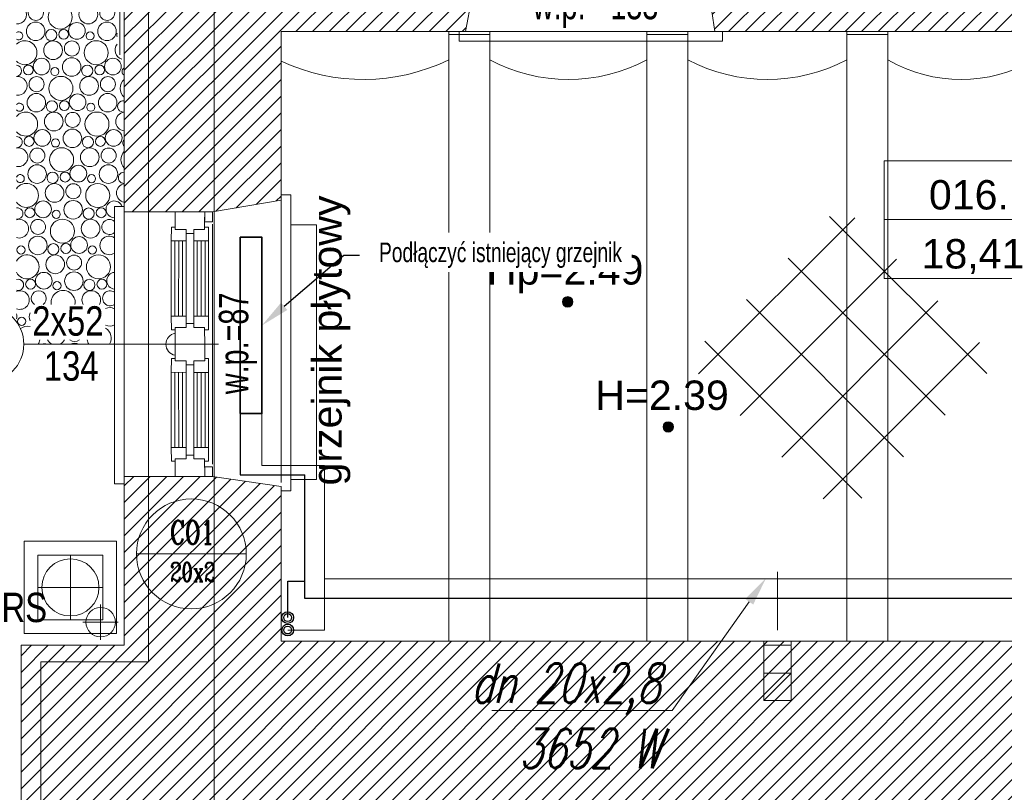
# Model space of a CAD drawing. Header units: millimetres. Extents: x -573548 to 674770, y -210017 to -47794.
# Tile 89 of 234: x 79629 to 84651, y -98148 to -94208. Entities that reach past the tile are written whole.
import ezdxf
from ezdxf import colors
from ezdxf.entities.mleader import LeaderData, LeaderLine
from ezdxf.enums import TextEntityAlignment as Align
from ezdxf.lldxf.tags import DXFTag
from ezdxf.math import Vec2, Vec3

# ---------------------------------------------------------------- set-up
doc = ezdxf.new("R2010")
doc.units = ezdxf.units.MM
doc.layers.add('__S_WM_OPIS', color=151, linetype='Continuous')
for name, color, linetype, lineweight in [('_PG_URZADZENIA ELEKTR', 230, 'Continuous', 35), ('_S_CO_OPIS_PION', 7, 'Continuous', 13), ('A.02 RZUT PIWNICY_is$0$A-OPISY-2_Nr_pióra__2', 8, 'Continuous', 9), ('A.02 RZUT PIWNICY_is$0$A-OPISY-3_Nr_pióra__6', 8, 'Continuous', 9), ('A.02 RZUT PIWNICY_is$0$A-WYSOKOSCI_Nr_pióra__7', 8, 'Continuous', 9), ('A.02 RZUT PIWNICY_is$0$detalokna_Nr_pióra__2', 8, 'Continuous', 9), ('A.02 RZUT PIWNICY_is$0$detalokna_Nr_pióra__8', 8, 'Continuous', 9), ('A.02 RZUT PIWNICY_is$0$GRZEJNIK_Nr_pióra__1', 8, 'Continuous', 9), ('A.02 RZUT PIWNICY_is$0$HATCH_Nr_pióra__18', 8, 'Continuous', 9), ('A.02 RZUT PIWNICY_is$0$Nowe_A-OKNA-OPIS_Nr_pióra__59', 8, 'Continuous', 9), ('A.02 RZUT PIWNICY_is$0$Nowe_A_okno_Nr_pióra__59', 8, 'Continuous', 9), ('A.02 RZUT PIWNICY_is$0$OBRYS PARTERU#1_Nr_pióra__1', 8, 'Continuous', 9), ('A.02 RZUT PIWNICY_is$0$opaska_Nr_pióra__1', 8, 'Continuous', 9), ('A.02 RZUT PIWNICY_is$0$opisy inne_Nr_pióra__1', 8, 'Continuous', 9), ('A.02 RZUT PIWNICY_is$0$opisy inne_Nr_pióra__10', 8, 'Continuous', 9), ('A.02 RZUT PIWNICY_is$0$OSIE_Nr_pióra__1', 8, 'Continuous', 9), ('A.02 RZUT PIWNICY_is$0$PARAPET_Nr_pióra__7', 8, 'Continuous', 9), ('A.02 RZUT PIWNICY_is$0$POSADZKI_Nr_pióra__18', 8, 'Continuous', 9), ('A.02 RZUT PIWNICY_is$0$RURY SPUSTOWE_Nr_pióra__3', 8, 'Continuous', 9), ('A.02 RZUT PIWNICY_is$0$strop_cieniej_Nr_pióra__1', 8, 'Continuous', 9), ('A.02 RZUT PIWNICY_is$0$strop_Nr_pióra__1', 8, 'Continuous', 9), ('A.02 RZUT PIWNICY_is$0$Structural - Bearing_Nr_pióra__1', 8, 'Continuous', 9), ('A.02 RZUT PIWNICY_is$0$Structural - Bearing_Nr_pióra__21', 8, 'Continuous', 9), ('A.02 RZUT PIWNICY_is$0$Structural - Grid', 8, 'Continuous', 9), ('A.02 RZUT PIWNICY_is$0$Structural - Grid_Nr_pióra__17', 8, 'Continuous', 9), ('FLUID-Powrót', 7, 'Continuous', 30), ('FLUID-Zasilanie', 7, 'Continuous', 30), ('GB - OPISY', 7, 'Continuous', 13), ('IS_Przyłącza_o.p._Powrót', 142, 'DASH', 18)]:
    doc.layers.add(name, color=color, linetype=linetype, lineweight=lineweight)
doc.layers.add('IS_Zasilanie', color=1, linetype='SOLID', lineweight=30, true_color=0xff0000)
doc.styles.add('A.02 RZUT PIWNICY_is$0$STYL_AUTOMATYCZNY_1', font='arial.ttf')
doc.styles.add('A.02 RZUT PIWNICY_is$0$STYL_AUTOMATYCZNY_4', font='arial.ttf', dxfattribs={"width": 0.8})
doc.styles.add('A.02 RZUT PIWNICY_is$0$STYL_AUTOMATYCZNY_5', font='arial.ttf', dxfattribs={"width": 0.7})
doc.styles.add('JOLA_S', font='romans.shx', dxfattribs={"width": 0.7, "oblique": 15})
doc.styles.add('JOLARD', font='complex.shx', dxfattribs={"width": 0.7})
doc.styles.add('WĄSKI 2', font='arial.ttf', dxfattribs={"width": 0.7})
tags = doc.linetypes.add('DASH', pattern=[15, 10, -5]).pattern_tags.tags
tags[6:7] = [DXFTag(74, 4), DXFTag(75, 0), DXFTag(340, '0'), DXFTag(46, 0.0), DXFTag(50, 0.0), DXFTag(44, 0.0), DXFTag(45, 0.0)]
tags[4:5] = [DXFTag(74, 4), DXFTag(75, 0), DXFTag(340, '0'), DXFTag(46, 0.0), DXFTag(50, 0.0), DXFTag(44, 0.0), DXFTag(45, 0.0)]
tags = doc.linetypes.add('SOLID', pattern=[10, 10, 0]).pattern_tags.tags
tags[6:7] = [DXFTag(74, 4), DXFTag(75, 0), DXFTag(340, '0'), DXFTag(46, 0.0), DXFTag(50, 0.0), DXFTag(44, 0.0), DXFTag(45, 0.0)]
tags[4:5] = [DXFTag(74, 4), DXFTag(75, 0), DXFTag(340, '0'), DXFTag(46, 0.0), DXFTag(50, 0.0), DXFTag(44, 0.0), DXFTag(45, 0.0)]
pattern_1 = [(45, (0, 0), (-42.426407, 42.426407), [])]

# ---------------------------------------------------------------- blocks, each defined once
blk = doc.blocks.new('*X48596')
at = {"layer": 'A.02 RZUT PIWNICY_is$0$HATCH_Nr_pióra__18'}
for centre, radius in [((80229.1, -93008.5), 25.1), ((80528.9, -93012), 28.6), ((80592.8, -93008.5), 25.1), ((80892.6, -93012), 28.6), ((80956.5, -93008.5), 25.1), ((81256.4, -93012), 28.6), ((81320.2, -93008.5), 25.1), ((81620.1, -93012), 28.6), ((81683.9, -93008.5), 25.1), ((81983.8, -93012), 28.6), ((82047.6, -93008.5), 25.1), ((82347.5, -93012), 28.6), ((82411.3, -93008.5), 25.1), ((82711.2, -93012), 28.6), ((82775, -93008.5), 25.1), ((80270.9, -93080.6), 38.4), ((80395, -93101.8), 61.2), ((80363.8, -93016.2), 20.7), ((80538.6, -93089.4), 47.7), ((80634.6, -93080.6), 38.4), ((80758.7, -93101.8), 61.2), ((80727.5, -93016.2), 20.7), ((80902.3, -93089.4), 47.7), ((80998.3, -93080.6), 38.4), ((81122.4, -93101.8), 61.2), ((81091.2, -93016.2), 20.7), ((81266, -93089.4), 47.7), ((81362, -93080.6), 38.4), ((81486.2, -93101.8), 61.2), ((81454.9, -93016.2), 20.7), ((81629.7, -93089.4), 47.7), ((81725.8, -93080.6), 38.4), ((81849.9, -93101.8), 61.2), ((81818.6, -93016.2), 20.7), ((81993.4, -93089.4), 47.7), ((82089.5, -93080.6), 38.4), ((82213.6, -93101.8), 61.2), ((82182.3, -93016.2), 20.7), ((82357.1, -93089.4), 47.7), ((82453.2, -93080.6), 38.4), ((82577.3, -93101.8), 61.2), ((82546, -93016.2), 20.7), ((82720.8, -93089.4), 47.7), ((82816.9, -93080.6), 38.4), ((82909.8, -93016.2), 20.7), ((80269.9, -93174.9), 47.3), ((80480.1, -93172.7), 42.6), ((80633.6, -93174.9), 47.3), ((80843.8, -93172.7), 42.6), ((80997.3, -93174.9), 47.3), ((81207.6, -93172.7), 42.6), ((81361, -93174.9), 47.3), ((81571.3, -93172.7), 42.6), ((81724.7, -93174.9), 47.3), ((81935, -93172.7), 42.6), ((82088.4, -93174.9), 47.3), ((82298.7, -93172.7), 42.6), ((82452.2, -93174.9), 47.3), ((82662.4, -93172.7), 42.6), ((82815.9, -93174.9), 47.3), ((80348.9, -93194), 28.6), ((80412.8, -93190.5), 25.1), ((80547.5, -93198.2), 20.7), ((80712.6, -93194), 28.6), ((80776.5, -93190.5), 25.1), ((80911.2, -93198.2), 20.7), ((81076.4, -93194), 28.6), ((81140.2, -93190.5), 25.1), ((81274.9, -93198.2), 20.7), ((81440.1, -93194), 28.6), ((81503.9, -93190.5), 25.1), ((81638.6, -93198.2), 20.7), ((81803.8, -93194), 28.6), ((81867.6, -93190.5), 25.1), ((82002.3, -93198.2), 20.7), ((82167.5, -93194), 28.6), ((82231.3, -93190.5), 25.1), ((82366, -93198.2), 20.7), ((82531.2, -93194), 28.6), ((82595, -93190.5), 25.1), ((82729.8, -93198.2), 20.7), ((82894.9, -93194), 28.6), ((80358.6, -93271.4), 47.7), ((80454.6, -93262.5), 38.4), ((80578.7, -93283.8), 61.2), ((80722.3, -93271.4), 47.7), ((80818.3, -93262.5), 38.4), ((80942.4, -93283.8), 61.2), ((81086, -93271.4), 47.7), ((81182, -93262.5), 38.4), ((81306.2, -93283.8), 61.2), ((81449.7, -93271.4), 47.7), ((81545.8, -93262.5), 38.4), ((81669.9, -93283.8), 61.2), ((81813.4, -93271.4), 47.7), ((81909.5, -93262.5), 38.4), ((82033.6, -93283.8), 61.2), ((82177.1, -93271.4), 47.7), ((82273.2, -93262.5), 38.4), ((82397.3, -93283.8), 61.2), ((82540.8, -93271.4), 47.7), ((82636.9, -93262.5), 38.4), ((82761, -93283.8), 61.2), ((80300.1, -93354.7), 42.6), ((80453.6, -93356.9), 47.3), ((80663.8, -93354.7), 42.6), ((80817.3, -93356.9), 47.3), ((81027.6, -93354.7), 42.6), ((81181, -93356.9), 47.3), ((81391.3, -93354.7), 42.6), ((81544.7, -93356.9), 47.3), ((81755, -93354.7), 42.6), ((81908.4, -93356.9), 47.3), ((82118.7, -93354.7), 42.6), ((82272.2, -93356.9), 47.3), ((82482.4, -93354.7), 42.6), ((82635.9, -93356.9), 47.3), ((82846.1, -93354.7), 42.6), ((80232.8, -93372.5), 25.1), ((80367.5, -93380.2), 20.7), ((80532.6, -93376), 28.6), ((80596.5, -93372.5), 25.1), ((80731.2, -93380.2), 20.7), ((80896.4, -93376), 28.6), ((80960.2, -93372.5), 25.1), ((81094.9, -93380.2), 20.7), ((81260.1, -93376), 28.6), ((81323.9, -93372.5), 25.1), ((81458.6, -93380.2), 20.7), ((81623.8, -93376), 28.6), ((81687.6, -93372.5), 25.1), ((81822.3, -93380.2), 20.7), ((81987.5, -93376), 28.6), ((82051.3, -93372.5), 25.1), ((82186, -93380.2), 20.7), ((82351.2, -93376), 28.6), ((82415, -93372.5), 25.1), ((82549.8, -93380.2), 20.7), ((82714.9, -93376), 28.6), ((82778.7, -93372.5), 25.1), ((80274.6, -93444.5), 38.4), ((80398.7, -93465.8), 61.2), ((80542.3, -93453.4), 47.7), ((80638.3, -93444.5), 38.4), ((81633.4, -93453.4), 47.7), ((81729.5, -93444.5), 38.4), ((81997.1, -93453.4), 47.7), ((82093.2, -93444.5), 38.4), ((82360.8, -93453.4), 47.7), ((82456.9, -93444.5), 38.4), ((80273.6, -93538.9), 47.3), ((80483.8, -93536.7), 42.6), ((80637.3, -93538.9), 47.3), ((80352.6, -93558), 28.6), ((80416.5, -93554.5), 25.1), ((80551.2, -93562.2), 20.7), ((80362.3, -93635.4), 47.7), ((80458.3, -93626.5), 38.4), ((80582.4, -93647.8), 61.2), ((80303.8, -93718.7), 42.6), ((80457.3, -93720.9), 47.3), ((80236.5, -93736.5), 25.1), ((80371.2, -93744.2), 20.7), ((80536.4, -93740), 28.6), ((80600.2, -93736.5), 25.1), ((80278.3, -93808.5), 38.4), ((80402.4, -93829.8), 61.2), ((80546, -93817.4), 47.7), ((80642, -93808.5), 38.4), ((80277.3, -93902.9), 47.3), ((80356.4, -93922), 28.6), ((80420.2, -93918.5), 25.1), ((80487.6, -93900.7), 42.6), ((80641, -93902.9), 47.3), ((80554.9, -93926.2), 20.7), ((80366, -93999.4), 47.7), ((80462, -93990.5), 38.4), ((80586.2, -94011.8), 61.2), ((80307.6, -94082.7), 42.6), ((80461, -94084.9), 47.3), ((80240.2, -94100.5), 25.1), ((80374.9, -94108.2), 20.7), ((80540.1, -94104), 28.6), ((80603.9, -94100.5), 25.1), ((80282, -94172.5), 38.4), ((80406.2, -94193.8), 61.2), ((80549.7, -94181.3), 47.7), ((80645.8, -94172.5), 38.4), ((80281, -94266.9), 47.3), ((80491.3, -94264.7), 42.6), ((80644.7, -94266.9), 47.3), ((80360.1, -94286), 28.6), ((80423.9, -94282.5), 25.1), ((80558.6, -94290.1), 20.7), ((80369.7, -94363.3), 47.7), ((80465.8, -94354.5), 38.4), ((80589.9, -94375.8), 61.2), ((80243.9, -94464.5), 25.1), ((80311.3, -94446.7), 42.6), ((80464.7, -94448.9), 47.3), ((80543.8, -94468), 28.6), ((80607.6, -94464.5), 25.1), ((80675, -94446.7), 42.6), ((80285.8, -94536.5), 38.4), ((80409.9, -94557.8), 61.2), ((80378.6, -94472.1), 20.7), ((80553.4, -94545.3), 47.7), ((80649.5, -94536.5), 38.4), ((80284.7, -94630.9), 47.3), ((80495, -94628.7), 42.6), ((80648.4, -94630.9), 47.3), ((80363.8, -94650), 28.6), ((80427.6, -94646.4), 25.1), ((80562.3, -94654.1), 20.7), ((80373.4, -94727.3), 47.7), ((80469.5, -94718.5), 38.4), ((80593.6, -94739.8), 61.2), ((80315, -94810.7), 42.6), ((80468.4, -94812.9), 47.3), ((80678.7, -94810.7), 42.6), ((80247.6, -94828.4), 25.1), ((80382.3, -94836.1), 20.7), ((80547.5, -94832), 28.6), ((80611.3, -94828.4), 25.1), ((80289.5, -94900.5), 38.4), ((80413.6, -94921.8), 61.2), ((80557.1, -94909.3), 47.7), ((80653.2, -94900.5), 38.4), ((80288.4, -94994.9), 47.3), ((80498.7, -94992.7), 42.6), ((80652.2, -94994.9), 47.3), ((80367.5, -95014), 28.6), ((80431.3, -95010.4), 25.1), ((80566, -95018.1), 20.7), ((80377.1, -95091.3), 47.7), ((80473.2, -95082.5), 38.4), ((80597.3, -95103.8), 61.2), ((80318.7, -95174.7), 42.6), ((80472.2, -95176.9), 47.3), ((80251.3, -95192.4), 25.1), ((80386, -95200.1), 20.7), ((80551.2, -95196), 28.6), ((80615, -95192.4), 25.1), ((80293.2, -95264.5), 38.4), ((80417.3, -95285.8), 61.2), ((80560.8, -95273.3), 47.7), ((80292.2, -95358.9), 47.3), ((80371.2, -95378), 28.6), ((80435, -95374.4), 25.1), ((80502.4, -95356.7), 42.6), ((80206, -95382.1), 20.7), ((80569.8, -95382.1), 20.7), ((80380.8, -95455.3), 47.7), ((80476.9, -95446.5), 38.4), ((80601, -95467.8), 61.2), ((80322.4, -95538.7), 42.6), ((80475.9, -95540.9), 47.3), ((80255, -95556.4), 25.1), ((80389.8, -95564.1), 20.7), ((80554.9, -95560), 28.6), ((80618.7, -95556.4), 25.1), ((80209.8, -95746.1), 20.7)]:
    blk.add_circle(centre, radius, dxfattribs=at)
for centre, radius, start, end in [((80211.3, -92919.8), 61.2, 242.292, 308.4034), ((80165.2, -93012), 28.6, 308.0887, 51.9113), ((80296.4, -92990.8), 42.6, 147.3618, 32.6382), ((80449.9, -92992.9), 47.3, 147.9327, 32.0673), ((80575, -92919.8), 61.2, 231.5966, 308.4034), ((80660.1, -92990.8), 42.6, 147.3618, 32.6382), ((80813.6, -92992.9), 47.3, 147.9327, 32.0673), ((80938.7, -92919.8), 61.2, 231.5966, 308.4034), ((81023.8, -92990.8), 42.6, 147.3618, 32.6382), ((81177.3, -92992.9), 47.3, 147.9327, 32.0673), ((81302.4, -92919.8), 61.2, 231.5966, 308.4034), ((81387.6, -92990.8), 42.6, 147.3618, 32.6382), ((81541, -92992.9), 47.3, 147.9327, 32.0673), ((81666.2, -92919.8), 61.2, 231.5966, 308.4034), ((81751.3, -92990.8), 42.6, 147.3618, 32.6382), ((81904.7, -92992.9), 47.3, 147.9327, 32.0673), ((82029.9, -92919.8), 61.2, 231.5966, 308.4034), ((82115, -92990.8), 42.6, 147.3618, 32.6382), ((82268.4, -92992.9), 47.3, 147.9327, 32.0673), ((82393.6, -92919.8), 61.2, 231.5966, 308.4034), ((82478.7, -92990.8), 42.6, 147.3618, 32.6382), ((82632.2, -92992.9), 47.3, 147.9327, 32.0673), ((82757.3, -92919.8), 61.2, 231.5966, 308.4034), ((82842.4, -92990.8), 42.6, 147.3618, 32.6382), ((80174.9, -93089.4), 47.7, 279.6213, 80.3787), ((82941, -93101.8), 61.2, 77.372, 7.4071), ((83026.1, -93172.7), 42.6, 326.3363, 213.6637), ((83084.6, -93089.4), 47.7, 224.0628, 294.8273), ((80183.8, -93198.2), 20.7, 267.3994, 92.6006), ((82958.7, -93190.5), 25.1, 346.4909, 193.5091), ((83093.5, -93198.2), 20.7, 342.7542, 174.9108), ((80215, -93283.8), 61.2, 238.2957, 121.7043), ((82904.6, -93271.4), 47.7, 53.078, 306.922), ((83124.7, -93283.8), 61.2, 97.9373, 100.8137), ((80168.9, -93376), 28.6, 299.1561, 60.8439), ((82913.5, -93380.2), 20.7, 17.2458, 342.7542), ((83124.7, -93283.8), 61.2, 259.1863, 262.0627), ((80178.6, -93453.4), 47.7, 275.1301, 84.8699), ((80762.4, -93465.8), 61.2, 344.8468, 195.1532), ((80906, -93453.4), 47.7, 323.3776, 216.6224), ((81002, -93444.5), 38.4, 283.6203, 256.3797), ((81126.2, -93465.8), 61.2, 344.8468, 195.1532), ((81269.7, -93453.4), 47.7, 323.3776, 216.6224), ((81365.8, -93444.5), 38.4, 283.6203, 256.3797), ((81489.9, -93465.8), 61.2, 308.3537, 206.8825), ((81853.6, -93465.8), 61.2, 301.8765, 238.1235), ((82217.3, -93465.8), 61.2, 301.8765, 238.1235), ((82581, -93465.8), 61.2, 358.1453, 181.8547), ((82724.6, -93453.4), 47.7, 342.3826, 197.6174), ((82820.6, -93444.5), 38.4, 322.6737, 217.3263), ((82944.7, -93465.8), 61.2, 100.8137, 181.8547), ((82944.7, -93465.8), 61.2, 358.1453, 62.0198), ((83088.3, -93453.4), 47.7, 119.307, 197.6174), ((83088.3, -93453.4), 47.7, 54.0868, 60.693), ((81575, -93536.7), 42.6, 26.4272, 150.8449), ((81728.4, -93538.9), 47.3, 26.4953, 153.5047), ((81938.7, -93536.7), 42.6, 26.4272, 153.5728), ((82092.2, -93538.9), 47.3, 26.4953, 153.5047), ((82302.4, -93536.7), 42.6, 26.4272, 153.5728), ((82455.9, -93538.9), 47.3, 26.4953, 153.5047), ((80187.5, -93562.2), 20.7, 257.0153, 102.9847), ((80716.4, -93558), 28.6, 132.9181, 227.0819), ((80218.7, -93647.8), 61.2, 234.119, 125.881), ((80726, -93635.4), 47.7, 127.6334, 232.3666), ((80667.6, -93718.7), 42.6, 46.4229, 313.5771), ((80172.6, -93740), 28.6, 290.9468, 69.0532), ((80182.3, -93817.4), 47.7, 270.6703, 89.3297), ((80191.2, -93926.2), 20.7, 246.171, 113.829), ((80720.1, -93922), 28.6, 144.1587, 215.8413), ((80222.4, -94011.8), 61.2, 229.7087, 130.2913), ((80729.7, -93999.4), 47.7, 133.4977, 226.5023), ((80671.3, -94082.7), 42.6, 52.9725, 307.0275), ((80176.4, -94104), 28.6, 283.1683, 76.8317), ((80186, -94181.3), 47.7, 266.2147, 93.7853), ((80194.9, -94290.1), 20.7, 234.3153, 125.6847), ((80723.8, -94286), 28.6, 160.1073, 199.8927), ((80226.2, -94375.8), 61.2, 224.9889, 135.0111), ((80733.4, -94363.3), 47.7, 139.9999, 253.1751), ((80180.1, -94468), 28.6, 275.6311, 84.3689), ((80189.7, -94545.3), 47.7, 261.7359, 98.2641), ((80742.3, -94472.1), 20.7, 117.2784, 242.7216), ((80773.6, -94557.8), 61.2, 131.6837, 228.3163), ((80198.6, -94654.1), 20.7, 220.3023, 139.6977), ((80727.5, -94650), 28.6, 79.1327, 280.8673), ((80229.9, -94739.8), 61.2, 219.8421, 140.1579), ((80737.1, -94727.3), 47.7, 95.1381, 264.8619), ((80183.8, -94832), 28.6, 268.1911, 91.8089), ((80746, -94836.1), 20.7, 129.6154, 230.3846), ((80193.4, -94909.3), 47.7, 257.2055, 102.7945), ((80777.3, -94921.8), 61.2, 136.5177, 223.4823), ((80202.3, -95018.1), 20.7, 199.6168, 160.3832), ((80731.2, -95014), 28.6, 86.6264, 273.3736), ((80233.6, -95103.8), 61.2, 214.0671, 145.9329), ((80740.8, -95091.3), 47.7, 99.6294, 260.3706), ((80682.4, -95174.7), 42.6, 20.3398, 270.6487), ((80187.5, -95196), 28.6, 260.7202, 99.2798), ((80197.1, -95273.3), 47.7, 252.5921, 107.4079), ((80656.9, -95264.5), 38.4, 47.3514, 312.6486), ((80655.9, -95358.9), 47.3, 55.1925, 304.8075), ((80237.3, -95467.8), 61.2, 207.2582, 152.7418), ((80686.1, -95538.7), 42.6, 94.3478, 265.6522), ((80191.2, -95560), 28.6, 253.0854, 106.9146), ((80200.8, -95637.3), 47.7, 247.8588, 112.1412), ((80296.9, -95628.5), 38.4, 304.7984, 235.2016), ((80421, -95649.8), 61.2, 350.3886, 189.6114), ((80564.6, -95637.3), 47.7, 331.6168, 208.3832), ((80660.6, -95628.5), 38.4, 54.4906, 305.5094), ((80295.9, -95722.9), 47.3, 154.8022, 205.1978), ((80659.6, -95722.9), 47.3, 60.4982, 117.6347), ((80142.4, -95720.7), 42.6, 342.0561, 17.9439), ((80241, -95831.8), 61.2, 78.6326, 129.7411), ((80659.6, -95722.9), 47.3, 242.3653, 299.5018), ((80604.7, -95831.8), 61.2, 329.5321, 57.4565), ((80241, -95831.8), 61.2, 329.5321, 352.2788), ((80384.6, -95819.3), 47.7, 205.6913, 245.7478), ((80384.6, -95819.3), 47.7, 294.2522, 334.3087), ((80480.6, -95810.5), 38.4, 230.2749, 309.7251), ((80604.7, -95831.8), 61.2, 187.7212, 210.4679), ((80326.1, -95902.7), 42.6, 69.5928, 110.4072), ((80479.6, -95904.9), 47.3, 62.7238, 117.2762), ((80689.8, -95902.7), 42.6, 99.3778, 110.4072)]:
    blk.add_arc(centre, radius, start, end, dxfattribs=at)
blk = doc.blocks.new('A.02 RZUT PIWNICY_is$0$Wypełnienie_1_1')
at = {"layer": 'A.02 RZUT PIWNICY_is$0$HATCH_Nr_pióra__18'}
blk.add_blockref('*X48596', (0, 0), dxfattribs=at)
blk = doc.blocks.new('A.02 RZUT PIWNICY_is$0$Standardowy znacznik osi_2')
at = {"layer": 'A.02 RZUT PIWNICY_is$0$Structural - Grid_Nr_pióra__17'}
blk.add_line((1000, 0), (17853.1, 0), dxfattribs=at)
at = {"layer": 'A.02 RZUT PIWNICY_is$0$Structural - Grid_Nr_pióra__17', "style": 'A.02 RZUT PIWNICY_is$0$STYL_AUTOMATYCZNY_1'}
for tag, p in [('AC_MarkerText_1_0', (5, -80)), ('AC_MarkerText_1_1', (19358.1, -80))]:
    blk.add_attdef(tag, text='', height=350, rotation=270, dxfattribs=at).set_placement(p, align=Align.TOP_CENTER)
blk = doc.blocks.new('A.02 RZUT PIWNICY_is')
at = {"layer": 'A.02 RZUT PIWNICY_is$0$A-WYSOKOSCI_Nr_pióra__7'}
for points in [[(83020.8, -95646.6, 1), (82967.4, -95646.6, 1)], [(83533.7, -96284.5, 1), (83480.3, -96284.5, 1)]]:
    blk.add_hatch(color=256, dxfattribs=at).paths.add_polyline_path(points)
at = {"layer": 'A.02 RZUT PIWNICY_is$0$HATCH_Nr_pióra__18'}
h = blk.add_hatch(dxfattribs=at)
h.set_pattern_fill('Common_Brick_0001', color=256, style=0, pattern_type=2)
h.set_pattern_definition(pattern_1)
h.paths.add_polyline_path([(80732.9, -95187.8), (80856, -95187.8), (81182.9, -95187.8), (81532.9, -95127.9), (81532.9, -94267.9), (82473.2, -94267.8), (82556, -93817.8), (82556, -93667.8), (82556, -93622.2), (82556, -93517.8), (80732.9, -93517.8)])
h = blk.add_hatch(dxfattribs=at)
h.set_pattern_fill('Common_Brick_0001', color=256, style=0, pattern_type=2)
h.set_pattern_definition(pattern_1)
h.paths.add_polyline_path([(83969.4, -93517.8), (83676, -93517.8), (83676, -93622.2), (83676, -93667.8), (83676, -93817.8), (83744, -94267.8), (85436, -94267.8), (85436, -94147.8), (85361.7, -94147.8), (85406, -93817.8), (85406, -93622.2), (85406, -93517.8), (84931.5, -93517.8), (84441.9, -93517.8)])
h = blk.add_hatch(dxfattribs=at)
h.set_pattern_fill('Common_Brick_0001', color=256, style=0, pattern_type=2)
h.set_pattern_definition(pattern_1)
h.paths.add_polyline_path([(80206.7, -101287.8), (82317.3, -101287.8), (82317.3, -102137.8), (82734.7, -102137.9), (83067.7, -102085.5), (83067.7, -102058.3), (83067.7, -101303.1), (84554.4, -101302.8), (84547.7, -100943.1), (85547.7, -100943.1), (85547.7, -101303.1), (86317, -101302.8, 0.000082), (86317.7, -101303), (86327.3, -100636.4), (86327.3, -100533.1), (82257.3, -100533.1), (80967.3, -100533.1), (80967.3, -99531.1), (85307.3, -99531.1), (85307.3, -99671.1), (85757.3, -99671.1), (85757.1, -98975.4), (85497.3, -98975.4), (85497.3, -99095.4), (85437.3, -99095.4), (85437.3, -99215.4), (85247.3, -99215.4), (85247.3, -99406.1), (84077.3, -99419), (84077.3, -99259), (82357.3, -99266.1), (82357.3, -98196.1), (85407.3, -98196.1), (85408.8, -98267.6), (85757.1, -98266.4), (85757.3, -98151.2), (87457.3, -98131.1), (87457.3, -98756.1), (88297.3, -98756.1), (88297.3, -98658.1), (88407.4, -98658.1), (88442.4, -98148.1), (88332.4, -98148.1), (88302.4, -97208.1), (87462.3, -97197.8), (87462.3, -97377.8), (81532.9, -97377.8), (81532.9, -96587.8), (81182.9, -96537.7), (80732.9, -96537.8), (80732.9, -96574.1), (80732.9, -97397.8), (80206.7, -97397.8)])
at = {"layer": 'A.02 RZUT PIWNICY_is$0$A-OPISY-3_Nr_pióra__6'}
blk.add_line((84607.3, -95226.7), (86807.2, -95226.7), dxfattribs=at)
blk.add_lwpolyline([(84607.3, -95526.7), (84607.3, -94926.6), (86807.2, -94926.6), (86807.2, -95526.7)], close=True, dxfattribs=at)
at = {"layer": 'A.02 RZUT PIWNICY_is$0$A-WYSOKOSCI_Nr_pióra__7'}
for centre in [(82994.1, -95646.6), (83507, -96284.5)]:
    blk.add_circle(centre, 26.7, dxfattribs=at)
at = {"layer": 'A.02 RZUT PIWNICY_is$0$detalokna_Nr_pióra__2'}
for points in [[(82440.4, -94267.8), (82440.4, -94317.8), (83783.1, -94317.8), (83783.1, -94267.8)], [(81532.9, -95100.7), (81582.9, -95100.7), (81582.9, -96610), (81532.9, -96610)], [(80732.9, -95159.9), (80682.9, -95159.9), (80682.9, -96574.1), (80732.9, -96574.1)]]:
    blk.add_lwpolyline(points, dxfattribs=at)
at = {"layer": 'A.02 RZUT PIWNICY_is$0$detalokna_Nr_pióra__8'}
for p, q in [((83744, -94267.8), (82473.2, -94267.8)), ((81532.9, -95127.9), (81532.9, -96568.7)), ((80732.9, -95187.8), (80732.9, -96537.8)), ((81182.9, -95250.7), (81182.9, -96474.9))]:
    blk.add_line(p, q, dxfattribs=at)
at = {"layer": 'A.02 RZUT PIWNICY_is$0$GRZEJNIK_Nr_pióra__1'}
blk.add_lwpolyline([(81712.9, -96553), (81712.9, -95253), (81582.9, -95253), (81582.9, -96553)], close=True, dxfattribs=at)
at = {"layer": 'A.02 RZUT PIWNICY_is$0$Nowe_A-OKNA-OPIS_Nr_pióra__59'}
blk.add_line((81213.1, -95862.8), (80220.7, -95862.8), dxfattribs=at)
blk.add_circle((80027.7, -95862.8), 193, dxfattribs=at)
at = {"layer": 'A.02 RZUT PIWNICY_is$0$Nowe_A_okno_Nr_pióra__59'}
for points in [[(81142.9, -95187.9), (80992.9, -95187.8), (80992.8, -95277.8), (81047.8, -95277.8), (81047.8, -95297.8), (81087.8, -95297.8), (81087.8, -95277.8), (81142.8, -95277.8)], [(81142.9, -95187.9), (81182.9, -95187.9), (81182.8, -95237.9), (81142.8, -95237.8)], [(80972.8, -95336), (81047.8, -95336), (81047.8, -95277.8), (80992.8, -95277.8), (80992.9, -95266), (80972.9, -95266)], [(81162.8, -95336), (81087.8, -95336), (81087.8, -95277.8), (81142.8, -95277.8), (81142.8, -95266), (81162.8, -95266.1)], [(80972.8, -95719.7), (81047.8, -95719.6), (81047.8, -95777.8), (80992.9, -95777.9), (80992.9, -95789.7), (80972.9, -95789.7)], [(81162.8, -95719.6), (81087.8, -95719.6), (81087.8, -95777.8), (81142.8, -95777.8), (81142.8, -95789.6), (81162.8, -95789.6)], [(80972.8, -96006), (81047.8, -96006.1), (81047.9, -95947.9), (80992.9, -95947.8), (80992.9, -95936), (80972.9, -95936)], [(81162.8, -96006.1), (81087.8, -96006.1), (81087.9, -95947.9), (81142.9, -95947.9), (81142.9, -95936.1), (81162.9, -95936.1)], [(80972.8, -96389.6), (81047.8, -96389.6), (81047.8, -96447.8), (80992.9, -96447.8), (80992.9, -96459.6), (80972.9, -96459.6)], [(81162.8, -96389.6), (81087.8, -96389.6), (81087.8, -96447.8), (81142.8, -96447.8), (81142.8, -96459.6), (81162.8, -96459.6)], [(81142.9, -96537.8), (80992.9, -96537.8), (80992.9, -96447.8), (81047.8, -96447.8), (81047.8, -96427.8), (81087.8, -96427.8), (81087.8, -96447.8), (81142.8, -96447.8)], [(81142.9, -96537.8), (81182.9, -96537.7), (81182.8, -96487.7), (81142.9, -96487.8)]]:
    blk.add_lwpolyline(points, close=True, dxfattribs=at)
for points in [[(80972.8, -95719.7), (80972.8, -95336)], [(80990.3, -95336), (80990.2, -95719.7)], [(81010.3, -95336), (81010.2, -95719.7)], [(81030.3, -95336), (81030.2, -95719.6)], [(81047.8, -95336), (81047.8, -95719.6)], [(81087.8, -95336), (81087.8, -95719.6)], [(81105.3, -95336), (81105.2, -95719.6)], [(81125.3, -95336), (81125.2, -95719.6)], [(81145.3, -95336), (81145.2, -95719.6)], [(81162.8, -95719.6), (81162.8, -95336)], [(80992.9, -95867.8), (80992.9, -95777.9), (81047.8, -95777.8), (81047.8, -95757.8), (81087.8, -95757.8), (81087.8, -95777.8), (81142.8, -95777.8), (81142.9, -95867.8), (81142.8, -95867.8)], [(80992.9, -95857.9), (80992.9, -95947.8), (81047.9, -95947.9), (81047.9, -95967.9), (81087.8, -95967.9), (81087.9, -95947.9), (81142.9, -95947.9), (81142.9, -95857.9), (81142.9, -95857.9)], [(80972.8, -96006), (80972.8, -96389.6)], [(80990.3, -96389.6), (80990.2, -96006)], [(81010.3, -96389.6), (81010.2, -96006)], [(81030.3, -96389.6), (81030.2, -96006.1)], [(81047.8, -96389.6), (81047.8, -96006.1)], [(81087.8, -96389.6), (81087.8, -96006.1)], [(81105.3, -96389.6), (81105.2, -96006.1)], [(81125.3, -96389.6), (81125.2, -96006.1)], [(81145.3, -96389.6), (81145.2, -96006.1)], [(81162.8, -96006.1), (81162.8, -96389.6)]]:
    blk.add_lwpolyline(points, dxfattribs=at)
blk.add_lwpolyline([(80992.9, -95919), (80992.9, -95806.7, 0.845314)], format="xyb", close=True, dxfattribs=at)
at = {"layer": 'A.02 RZUT PIWNICY_is$0$OBRYS PARTERU#1_Nr_pióra__1'}
blk.add_lwpolyline([(87547.3, -93022.2), (87547.3, -93622.2), (80856, -93622.2), (80856, -97482.2), (80306.7, -97482.2), (80306.7, -101132.2), (82397.3, -101132.2), (82397.3, -105082.2), (87537.3, -105082.2), (87537.3, -105471.8), (106939.7, -105472.5), (118516.4, -105372.5), (118516.4, -93022.2)], close=True, dxfattribs=at)
at = {"layer": 'A.02 RZUT PIWNICY_is$0$opaska_Nr_pióra__1'}
for points in [[(80693.4, -96867.3), (80222.3, -96867.3), (80222.3, -97338.3), (80693.4, -97338.3)], [(80622.9, -96937.8), (80292.9, -96937.8), (80292.9, -97267.8), (80622.9, -97267.8)]]:
    blk.add_lwpolyline(points, close=True, dxfattribs=at)
blk.add_circle((80457.9, -97102.8), 145.8, dxfattribs=at)
at = {"layer": 'A.02 RZUT PIWNICY_is$0$opisy inne_Nr_pióra__10'}
blk.add_line((80710.7, -93495.6), (80710.7, -94387.5), dxfattribs=at)
at = {"layer": 'A.02 RZUT PIWNICY_is$0$OSIE_Nr_pióra__1'}
for p, q in [((80457.9, -96937.8), (80457.9, -97267.8)), ((80622.9, -97102.8), (80292.9, -97102.8)), ((80612.3, -97370.2), (80612.3, -97190.2)), ((80522.3, -97280.2), (80702.3, -97280.2))]:
    blk.add_line(p, q, dxfattribs=at)
at = {"layer": 'A.02 RZUT PIWNICY_is$0$POSADZKI_Nr_pióra__18'}
for p, q in [((84457.9, -95217.5), (83661.2, -96014.3)), ((84330.1, -95211), (85131.2, -96012.1)), ((84670.1, -95429.6), (83873.3, -96226.4)), ((84118, -95423.2), (84919, -96224.2)), ((83905.9, -95635.3), (84706.9, -96436.3)), ((84882.2, -95641.7), (84085.4, -96438.5)), ((83693.7, -95847.4), (84494.8, -96648.5)), ((85094.3, -95853.9), (84297.6, -96650.6))]:
    blk.add_line(p, q, dxfattribs=at)
at = {"layer": 'A.02 RZUT PIWNICY_is$0$RURY SPUSTOWE_Nr_pióra__3'}
blk.add_circle((80612.3, -97280.2), 75, dxfattribs=at)
at = {"layer": 'A.02 RZUT PIWNICY_is$0$strop_cieniej_Nr_pióra__1'}
for p, q in [((82387.3, -94267.8), (82387.3, -97377.8)), ((82597.3, -94267.8), (82597.3, -97377.8)), ((83397.3, -94267.8), (83397.3, -97377.8)), ((83607.3, -94267.8), (83607.3, -97377.8)), ((84417.3, -94267.8), (84417.3, -97377.8)), ((84627.3, -94267.8), (84627.3, -97377.8))]:
    blk.add_line(p, q, dxfattribs=at)
at = {"layer": 'A.02 RZUT PIWNICY_is$0$strop_Nr_pióra__1'}
for points in [[(81532.9, -94419.2, 0.225869), (82387.3, -94412.3), (82387.3, -94283.8), (82597.3, -94283.8), (82597.3, -94412.3, 0.25), (83397.3, -94412.3), (83397.3, -94283.8), (83607.3, -94283.8), (83607.3, -94412.3)], [(83607.3, -94412.3, 0.246914), (84417.3, -94412.3), (84417.3, -94283.8), (84627.3, -94283.8), (84627.3, -94412.3, 0.267804), (85374.1, -94412.3), (85374.1, -94283.8), (85584.1, -94283.8), (85584.1, -94412.3, 0.245869), (86404.9, -94412.3), (86404.9, -94283.8), (86614.9, -94283.8), (86614.9, -94412.3, 0.231918), (87454.8, -94423)]]:
    blk.add_lwpolyline(points, format="xyb", dxfattribs=at)
at = {"layer": 'A.02 RZUT PIWNICY_is$0$Structural - Bearing_Nr_pióra__1'}
for q in [(83994, -97680.6), (83994, -97540.6)]:
    blk.add_line((84134, -97540.6), q, dxfattribs=at)
blk.add_lwpolyline([(83994, -97377.8), (83994, -97397.8), (84134, -97397.8), (84134, -97377.8)], close=True, dxfattribs=at)
at = {"layer": 'A.02 RZUT PIWNICY_is$0$Structural - Bearing_Nr_pióra__21'}
for p, q in [((80732.9, -93517.8), (80732.9, -95187.8)), ((82473.2, -94267.8), (82556, -93817.8)), ((83744, -94267.8), (83676, -93817.8)), ((82473.2, -94267.8), (81532.9, -94267.9)), ((81532.9, -94267.9), (81532.9, -95127.9)), ((85436, -94267.8), (83744, -94267.8)), ((81182.9, -95187.8), (81532.9, -95127.9)), ((81182.9, -95187.8), (80732.9, -95187.8)), ((80982.9, -95187.8), (81182.9, -95187.8)), ((81182.9, -96537.8), (80732.9, -96537.8)), ((80732.9, -96537.8), (80732.9, -97397.8)), ((80982.9, -96537.8), (81182.9, -96537.8)), ((81182.9, -96537.8), (81532.9, -96587.8)), ((81532.9, -96587.8), (81532.9, -97377.8)), ((80732.9, -97397.8), (80206.7, -97397.8)), ((80206.7, -97397.8), (80206.7, -101287.8)), ((87462.3, -97377.8), (81532.9, -97377.8)), ((83994, -97400.6), (83994, -97680.6)), ((83994, -97680.6), (83994, -97400.6)), ((84134, -97680.6), (84134, -97400.6)), ((83994, -97680.6), (84134, -97680.6))]:
    blk.add_line(p, q, dxfattribs=at)
blk.add_lwpolyline([(84064, -97321.4), (84064, -97170.8), (84064, -97023)], dxfattribs=at)
at = {"layer": 'A.02 RZUT PIWNICY_is$0$HATCH_Nr_pióra__18'}
blk.add_blockref('A.02 RZUT PIWNICY_is$0$Wypełnienie_1_1', (0, 0), dxfattribs=at)
at = {"layer": 'A.02 RZUT PIWNICY_is$0$Structural - Grid', "zscale": 1000, "rotation": 90}
blk.add_blockref('A.02 RZUT PIWNICY_is$0$Standardowy znacznik osi_2', (81191, -108395.1), dxfattribs=at)
at = {"layer": 'A.02 RZUT PIWNICY_is$0$A-OPISY-2_Nr_pióra__2', "char_height": 150, "attachment_point": 7, "style": 'A.02 RZUT PIWNICY_is$0$STYL_AUTOMATYCZNY_1'}
for s, insert in [('\\A1;{\\pql;\\fArial|b0|i0|c238|p0;\\W1.000000;016.}', (84836.3, -95177.7)), ('\\A1;{\\pql;\\fArial|b0|i0|c238|p0;\\W1.000000;18,41}', (84798.9, -95504.4))]:
    blk.add_mtext(s, dxfattribs=dict(at, insert=insert))
at = {"layer": 'A.02 RZUT PIWNICY_is$0$A-WYSOKOSCI_Nr_pióra__7', "insert": (81788.8, -95843.8), "char_height": 150, "attachment_point": 5, "rotation": 90, "style": 'A.02 RZUT PIWNICY_is$0$STYL_AUTOMATYCZNY_1'}
blk.add_mtext('\\A1;{\\pqc;\\fArial|b0|i0|c238|p0;\\W1.000000;grzejnik płytowy}', dxfattribs=at)
at = {"layer": 'A.02 RZUT PIWNICY_is$0$A-WYSOKOSCI_Nr_pióra__7', "char_height": 150, "attachment_point": 5, "style": 'A.02 RZUT PIWNICY_is$0$STYL_AUTOMATYCZNY_1'}
for s, insert in [('\\A1;{\\pqc;\\fArial|b0|i0|c238|p0;\\W1.000000;Hp=2.49}', (82981.4, -95506.1)), ('\\A1;{\\pqc;\\fArial|b0|i0|c238|p0;\\W1.000000;H=2.39}', (83475.1, -96124))]:
    blk.add_mtext(s, dxfattribs=dict(at, insert=insert))
at = {"layer": 'A.02 RZUT PIWNICY_is$0$Nowe_A-OKNA-OPIS_Nr_pióra__59', "char_height": 150, "attachment_point": 5, "style": 'A.02 RZUT PIWNICY_is$0$STYL_AUTOMATYCZNY_4'}
for s, insert in [('\\A1;{\\pqc;\\fArial|b0|i0|c238|p0;\\W0.800000;2x52}', (80445.3, -95745.1)), ('\\A1;{\\pqc;\\fArial|b0|i0|c238|p0;\\W0.800000;134}', (80462.3, -95974.9))]:
    blk.add_mtext(s, dxfattribs=dict(at, insert=insert))
at = {"layer": 'A.02 RZUT PIWNICY_is$0$opisy inne_Nr_pióra__1', "insert": (80223, -97206.1), "char_height": 150, "attachment_point": 5, "style": 'A.02 RZUT PIWNICY_is$0$STYL_AUTOMATYCZNY_4'}
blk.add_mtext('\\A1;{\\pqc;\\fArial|b0|i0|c238|p0;\\W0.800000;RS}', dxfattribs=at)
at = {"layer": 'A.02 RZUT PIWNICY_is$0$PARAPET_Nr_pióra__7', "insert": (83136.2, -94152.8), "char_height": 150, "attachment_point": 5, "style": 'A.02 RZUT PIWNICY_is$0$STYL_AUTOMATYCZNY_5'}
blk.add_mtext('\\A1;{\\pqc;\\fArial|b0|i0|c238|p0;\\W0.700000;w.p. =133}', dxfattribs=at)
at = {"layer": 'A.02 RZUT PIWNICY_is$0$PARAPET_Nr_pióra__7', "insert": (81312.9, -95858.7), "char_height": 150, "attachment_point": 5, "rotation": 90, "style": 'A.02 RZUT PIWNICY_is$0$STYL_AUTOMATYCZNY_5'}
blk.add_mtext('\\A1;{\\pqc;\\fArial|b0|i0|c238|p0;\\W0.700000;w.p.=87}', dxfattribs=at)

msp = doc.modelspace()

# ---------------------------------------------------------------- linework, layer by layer
at = {"layer": '_S_CO_OPIS_PION', "lineweight": 9, "ltscale": 50}
msp.add_line((80224.6, -96932.2, 0), (80785, -96932.2, 0), dxfattribs=at)
msp.add_circle((80504.8, -96932.2, 0), 280.2, dxfattribs=at)
at = {"layer": 'FLUID-Powrót', "color": 142, "linetype": 'DASH', "ltscale": 2}
msp.add_circle((80996.4, -97320.6), 30, dxfattribs=at)
at = {"layer": 'FLUID-Powrót', "color": 142, "linetype": 'DASH', "ltscale": 10}
msp.add_circle((80996, -97320.6), 20, dxfattribs=at)
at = {"layer": 'FLUID-Zasilanie', "color": 11, "linetype": 'Continuous'}
for centre, radius in [((80995.5, -97256.9, 0), 30), ((80996, -97256.9), 20)]:
    msp.add_circle(centre, radius, dxfattribs=at)
at = {"layer": 'IS_Przyłącza_o.p._Powrót', "ltscale": 30}
for points in [[(80864.5, -96216.4), (80864.5, -96481.3), (81184.5, -96481.3), (81184.5, -96550.2)], [(81184.5, -97260), (81184.5, -96550.2)], [(87915, -97060), (81184.5, -97060)], [(80996.4, -97320.6), (81184.5, -97320.6), (81184.5, -97260)]]:
    msp.add_lwpolyline(points, dxfattribs=at)
at = {"layer": 'IS_Zasilanie', "ltscale": 10}
for points in [[(80754.4, -96216.4), (80754.4, -96528.2), (81083, -96528.2)], [(87790, -97160), (81083, -97160), (81083, -96528.2)], [(80996, -97256.9), (80996, -97071.1), (81083, -97071.1)]]:
    msp.add_lwpolyline(points, dxfattribs=at)

# ---------------------------------------------------------------- block references
at = {"ltscale": 10}
msp.add_blockref('A.02 RZUT PIWNICY_is', (-570.2, 0), dxfattribs=at)

# ---------------------------------------------------------------- texts
at = {"layer": '_S_CO_OPIS_PION', "lineweight": 9, "ltscale": 50, "style": 'JOLARD', "width": 0.7}
for s, height, p in [('CO1', 120, (80510, -96822.6, 0)), ('20x2', 96, (80511.7, -97024.5, 0))]:
    msp.add_text(s, height=height, dxfattribs=at).set_placement(p, align=Align.MIDDLE_CENTER)

# ---------------------------------------------------------------- leaders
at = {"layer": 'GB - OPISY'}
ml = msp.add_multileader_mtext('Standard', dxfattribs=at)
ml.set_content('dn 20x2,8\\P3652 W', color=256, style='JOLA_S')
ml.set_leader_properties(color=256, linetype='ByLayer', lineweight=-1)
ml.build(insert=Vec2(0, 0))
ml.multileader.update_dxf_attribs({"text_left_attachment_type": 6, "text_right_attachment_type": 6, "dogleg_length": 30, "arrow_head_size": 150})
ctx = ml.context
ctx.base_point, ctx.char_height, ctx.arrow_head_size, ctx.landing_gap_size, ctx.plane_origin, ctx.plane_x_axis = Vec3(81967, -97731.5), 200, 150, 30, Vec3(92795.7, -90299.6), Vec3(-1, 0)
ctx.left_attachment, ctx.right_attachment, ctx.text_align_type, ctx.attachment_type = 6, 6, 2, 2
notes = []
notes.append((ctx, [(0, (1, 1, 0), (82956.3, -97731.5), (-1, 0), 30, [(0, [(83436.5, -97053.8)], 256, [])])]))
ctx.mtext.insert, ctx.mtext.alignment, ctx.mtext.flow_direction = Vec3(82896.3, -97491.5), 3, 5
for ctx, leaders in notes:
    for number, flags, end, landing, length, lines in leaders:
        leader = LeaderData()
        leader.index, (leader.has_last_leader_line, leader.has_dogleg_vector, leader.attachment_direction) = number, flags
        leader.last_leader_point, leader.dogleg_vector, leader.dogleg_length = Vec3(end), Vec3(landing), length
        for number, points, colour, breaks in lines:
            line = LeaderLine()
            line.index, line.vertices, line.color, line.breaks = number, Vec3.list(points), colors.encode_raw_color(colour), breaks
            leader.lines.append(line)
        ctx.leaders.append(leader)

# ---------------------------------------------------------------- next in the draw order: leaders
at = {"layer": '__S_WM_OPIS'}
ml = msp.add_multileader_mtext('Standard', dxfattribs=at)
ml.set_content('Podłączyć istniejący grzejnik', color=256, style='WĄSKI 2')
ml.set_leader_properties()
ml.build(insert=Vec2(0, 0))
ml.multileader.update_dxf_attribs({"has_text_frame": 1, "dogleg_length": 100, "arrow_head_size": 150})
ctx = ml.context
ctx.base_point, ctx.char_height, ctx.arrow_head_size, ctx.landing_gap_size, ctx.plane_origin = Vec3(80912.4, -95408.7), 100, 150, 100, Vec3(77261.3, -95694.6)
notes = []
notes.append((ctx, [(0, (1, 1, 0), (81281.8, -95408.7), (1, 0), 80, [(0, [(80864.5, -95766.9)], 0, [])])]))
ctx.mtext.insert, ctx.mtext.flow_direction = Vec3(81461.8, -95344), 5
ctx.mtext.has_bg_fill, ctx.mtext.bg_color, ctx.mtext.bg_scale_factor, ctx.mtext.bg_transparency, ctx.mtext.use_window_bg_color = 1, -1027028792, 1.5, 0, 1
for ctx, leaders in notes:
    for number, flags, end, landing, length, lines in leaders:
        leader = LeaderData()
        leader.index, (leader.has_last_leader_line, leader.has_dogleg_vector, leader.attachment_direction) = number, flags
        leader.last_leader_point, leader.dogleg_vector, leader.dogleg_length = Vec3(end), Vec3(landing), length
        for number, points, colour, breaks in lines:
            line = LeaderLine()
            line.index, line.vertices, line.color, line.breaks = number, Vec3.list(points), colors.encode_raw_color(colour), breaks
            leader.lines.append(line)
        ctx.leaders.append(leader)

# ---------------------------------------------------------------- next in the draw order: linework, layer by layer
at = {"layer": '_PG_URZADZENIA ELEKTR'}
msp.add_lwpolyline([(80754.4, -95317.3), (80864.5, -95317.3), (80864.5, -96216.4), (80754.4, -96216.4)], close=True, dxfattribs=at)

doc.saveas('drawing.dxf')
